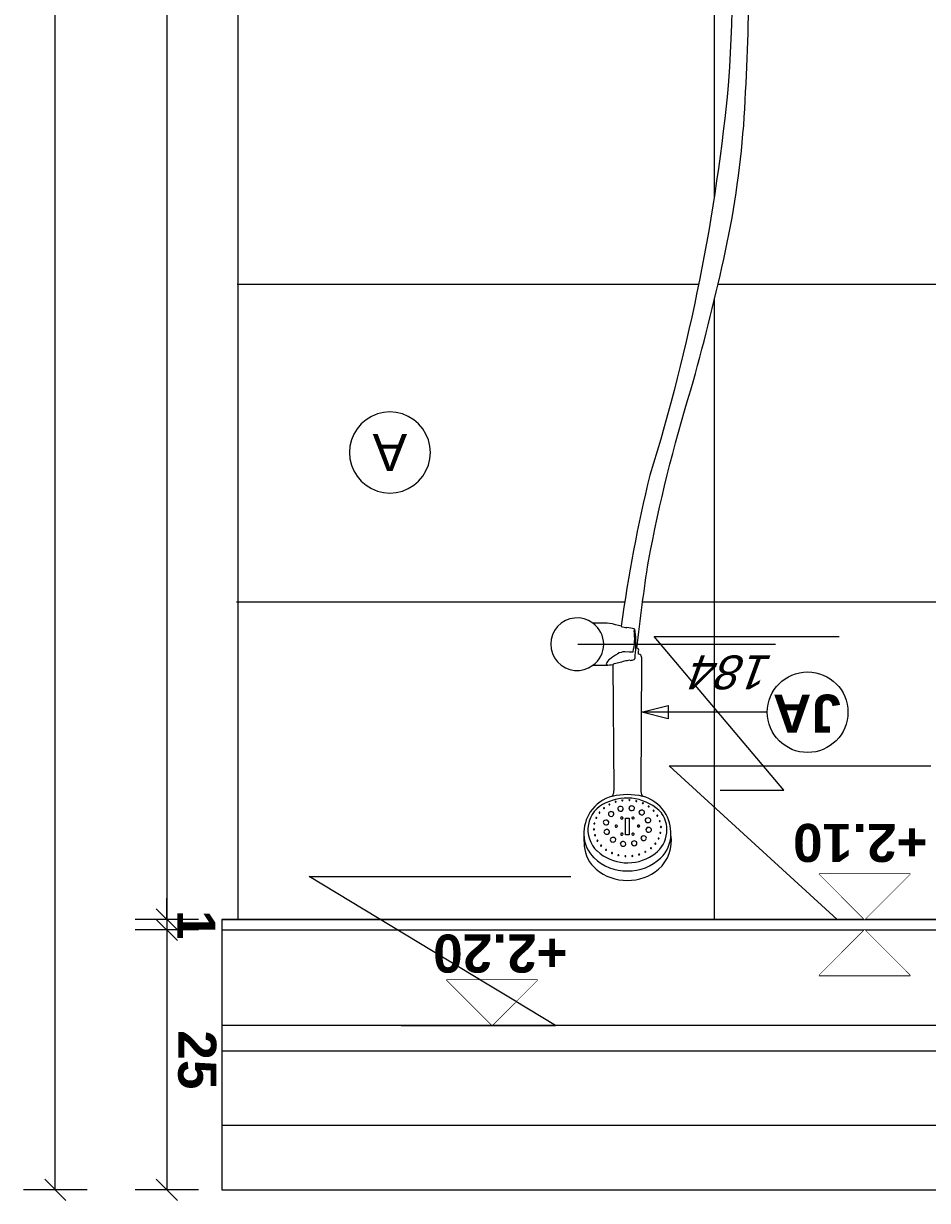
# Model space of a CAD drawing. Extents: x 1 to 126, y -14 to 17.
# Tile 74 of 132: x 57.196 to 58.05, y -4.439 to -3.327. Entities that reach past the tile are written whole.
import ezdxf
from ezdxf.enums import TextEntityAlignment as Align

# ---------------------------------------------------------------- set-up
doc = ezdxf.new("R2010")
doc.units = 0
doc.set_wipeout_variables(frame=1)
doc.header["$PDMODE"] = 3
for name, color, linetype in [('00 AC - YESO', 2, 'Continuous'), ('A-ALBA-0', 9, 'Continuous'), ('A-ALBA-1', 1, 'Continuous'), ('A-ANNO-NIV', 2, 'Continuous'), ('A-ANNO-SIMB', 2, 'Continuous'), ('A-ANNO-SIMB @ 20', 2, 'Continuous'), ('A-ANOT-COTA-ACUM', 1, 'Continuous'), ('A-ANOT-COTA-PARC', 1, 'Continuous'), ('A-ANOT-NIVL @ 20', 2, 'Continuous'), ('A-EQPM-FIJO', 1, 'Continuous')]:
    doc.layers.add(name, color=color, linetype=linetype)
doc.layers.add('A-ALBA-4', color=2, linetype='Continuous', lineweight=25)
doc.styles.add('BIS-ANOT', font='swiss.ttf')
doc.styles.add('BIS-COTA', font='swissb.ttf')
doc.styles.add('BIS-COTA-ACUM', font='swissi.ttf', dxfattribs={"oblique": 20})
doc.styles.add('E5-100', font='micross.ttf')
doc.dimstyles.new('BIS-COTA-ACUM', dxfattribs={"dimscale": 0.9, "dimtxt": 0.0016, "dimasz": 0.001, "dimexe": 0.0035, "dimexo": 0, "dimgap": 0.0005, "dimtad": 1, "dimdec": 1, "dimlfac": 100, "dimrnd": 1, "dimzin": 9, "dimdsep": 46, "dimtxsty": 'BIS-COTA-ACUM', "dimblk1": 'MARK1', "dimblk2": 'MARK2', "dimsah": 1, "dimcen": 0, "dimclrd": 1, "dimclre": 256, "dimclrt": 256, "dimaunit": 1, "dimadec": 0, "dimazin": 0, "dimtfac": 1, "dimtdec": 1, "dimtix": 1, "dimtmove": 2, "dimatfit": 3, "dimldrblk": 'MARK1', "dimfxl": 1, "dimtolj": 1, "dimarcsym": 1})
doc.dimstyles.new('BIS-COTA-NIVE', dxfattribs={"dimscale": 1.8, "dimtxt": 0.0018, "dimasz": 0.0015, "dimexe": 0, "dimexo": 0, "dimgap": 0.0027, "dimtad": 2, "dimtih": 1, "dimtoh": 1, "dimzin": 1, "dimdsep": 46, "dimtxsty": 'BIS-COTA', "dimblk1": 'MARK1', "dimblk2": 'MARK2', "dimsah": 1, "dimcen": 0.0015, "dimclrd": 1, "dimclre": 1, "dimaunit": 1, "dimadec": 0, "dimazin": 0, "dimtfac": 1, "dimtix": 1, "dimtofl": 0, "dimtmove": 2, "dimatfit": 3, "dimldrblk": 'MARK1', "dimfxl": 1, "dimtolj": 1, "dimarcsym": 0})
doc.dimstyles.new('BIS-COTA-PARC', dxfattribs={"dimscale": 0, "dimtxt": 0.0018, "dimasz": 0.001, "dimexe": 0.0015, "dimexo": 0, "dimgap": 0.0005, "dimtad": 1, "dimdec": 0, "dimlfac": 100, "dimzin": 9, "dimdsep": 46, "dimtxsty": 'BIS-COTA', "dimblk": 'OBLIQUE', "dimcen": 2.5, "dimclrd": 256, "dimclre": 251, "dimclrt": 2, "dimadec": 1, "dimazin": 2, "dimtfac": 1, "dimtdec": 0, "dimtix": 1, "dimtmove": 2, "dimatfit": 3, "dimldrblk": 'DOT', "dimfxl": 0.0015, "dimfxlon": 1, "dimtolj": 1, "dimtzin": 0, "dimarcsym": 0})

# ---------------------------------------------------------------- blocks, each defined once
blk = doc.blocks.new('*U193')
at = {"color": 0, "linetype": 'Continuous'}
blk.add_line((-0.004296, 0), (0.002148, 0), dxfattribs=at)
at = {"color": 0, "linetype": 'Continuous', "ltscale": 5}
blk.add_lwpolyline([(-0.002148, 0.002148), (0.002148, 0.002148), (0, 0), (-0.002148, 0.002148)], dxfattribs=at)
blk.add_wipeout([(0, 0), (0.002148, 0.002148), (-0.002148, 0.002148)])
blk = doc.blocks.new('*U47')
at = {"color": 0, "linetype": 'Continuous'}
blk.add_line((-0.004296, 0), (0.002148, 0), dxfattribs=at)
at = {"color": 0, "linetype": 'Continuous', "ltscale": 5}
blk.add_lwpolyline([(-0.002148, -0.002148), (0.002148, -0.002148), (0, 0), (-0.002148, -0.002148)], dxfattribs=at)
blk.add_wipeout([(0, 0), (0.002148, -0.002148), (-0.002148, -0.002148)])
blk = doc.blocks.new('*D282')
at = {"layer": 'A-ANNO-NIV', "color": 1, "lineweight": -2, "transparency": 16777216}
for p, q in [((57.9647, -4.1731), (57.8059, -4.0281)), ((57.8059, -4.0281), (58.0532, -4.0281)), ((57.9047, -4.1731), (57.9647, -4.1731))]:
    blk.add_line(p, q, dxfattribs=at)
at = {"layer": 'Defpoints', "color": 0, "transparency": 16777216}
for p in [(59.1678, -2.0731), (57.8659, -4.0281), (57.9047, -4.1731)]:
    blk.add_point(p, dxfattribs=at)
at = {"layer": 'A-ANNO-NIV', "color": 0, "transparency": 16777216, "insert": (57.9865, -4.1006), "char_height": 0.036, "attachment_point": 5, "rotation": 180, "style": 'BIS-COTA'}
blk.add_mtext('\\A1;+2.10', dxfattribs=at)
blk = doc.blocks.new('MARK1')
at = {"color": 0}
for p, q in [((1, 0), (-1, 0)), ((0, 1.5), (0, -1.5))]:
    blk.add_line(p, q, dxfattribs=at)
blk.add_lwpolyline([(0.5, 0.5), (-0.5, -0.5)], dxfattribs=at)
blk = doc.blocks.new('MARK2')
at = {"color": 0}
for p, q in [((1, 0), (-1, 0)), ((0, 1.5), (0, -1.5))]:
    blk.add_line(p, q, dxfattribs=at)
blk.add_lwpolyline([(0.5, 0.5), (-0.5, -0.5)], dxfattribs=at)
blk = doc.blocks.new('_Oblique')
at = {"color": 0, "lineweight": -2}
blk.add_line((-0.5, -0.5), (0.5, 0.5), dxfattribs=at)
blk = doc.blocks.new('*D285')
at = {"layer": 'A-ANOT-COTA-PARC', "color": 251, "lineweight": -2, "transparency": 16777216}
for p, q in [((57.3612, -2.0732), (57.3012, -2.0732)), ((57.3612, -4.1731), (57.3012, -4.1731))]:
    blk.add_line(p, q, dxfattribs=at)
at = {"layer": 'A-ANOT-COTA-PARC', "lineweight": -2, "transparency": 16777216}
blk.add_line((57.3312, -2.0732), (57.3312, -4.1731), dxfattribs=at)
at = {"layer": 'Defpoints', "color": 0, "transparency": 16777216}
for p in [(57.3983, -2.0732), (57.3312, -4.1731), (57.3983, -4.1731)]:
    blk.add_point(p, dxfattribs=at)
at = {"layer": 'A-ANOT-COTA-PARC', "lineweight": -2, "transparency": 16777216, "xscale": 0.02, "yscale": 0.02, "zscale": 0.02}
for p, rotation in [((57.3312, -2.0732), 90), ((57.3312, -4.1731), 270)]:
    blk.add_blockref('_Oblique', p, dxfattribs=dict(at, rotation=rotation))
at = {"layer": 'A-ANOT-COTA-PARC', "color": 2, "transparency": 16777216, "insert": (57.3597, -3.1231), "char_height": 0.036, "attachment_point": 5, "rotation": 270, "style": 'BIS-COTA'}
blk.add_mtext('\\A1;210', dxfattribs=at)
blk = doc.blocks.new('_Dot')
at = {"color": 0, "linetype": 'ByBlock', "lineweight": -2}
blk.add_line((-0.5, 0), (-1, 0), dxfattribs=at)
at = {"color": 0, "linetype": 'ByBlock', "const_width": 0.5}
blk.add_lwpolyline([(-0.25, 0, 1), (0.25, 0, 1)], format="xyb", close=True, dxfattribs=at)
blk = doc.blocks.new('*D286')
at = {"layer": 'A-ANOT-COTA-PARC', "lineweight": -2, "transparency": 16777216}
for p, q in [((57.3312, -4.1731), (57.3312, -4.1531)), ((57.3312, -4.1731), (57.3312, -4.1831)), ((57.3312, -4.1831), (57.3312, -4.2031))]:
    blk.add_line(p, q, dxfattribs=at)
at = {"layer": 'A-ANOT-COTA-PARC', "color": 251, "lineweight": -2, "transparency": 16777216}
for p, q in [((57.3612, -4.1731), (57.3012, -4.1731)), ((57.3612, -4.1831), (57.3012, -4.1831))]:
    blk.add_line(p, q, dxfattribs=at)
at = {"layer": 'Defpoints', "color": 0, "transparency": 16777216}
for p in [(57.3833, -4.1731), (57.3312, -4.1831), (57.3833, -4.1831)]:
    blk.add_point(p, dxfattribs=at)
at = {"layer": 'A-ANOT-COTA-PARC', "lineweight": -2, "transparency": 16777216, "xscale": 0.02, "yscale": 0.02, "zscale": 0.02}
for p, rotation in [((57.3312, -4.1731), 270), ((57.3312, -4.1831), 90)]:
    blk.add_blockref('_Oblique', p, dxfattribs=dict(at, rotation=rotation))
at = {"layer": 'A-ANOT-COTA-PARC', "color": 2, "transparency": 16777216, "insert": (57.3592, -4.1781), "char_height": 0.036, "attachment_point": 5, "rotation": 270, "style": 'BIS-COTA'}
blk.add_mtext('\\A1;1', dxfattribs=at)
blk = doc.blocks.new('*D287')
at = {"layer": 'A-ANOT-COTA-PARC', "color": 251, "lineweight": -2, "transparency": 16777216}
for p, q in [((57.3612, -4.1831), (57.3012, -4.1831)), ((57.3612, -4.4286), (57.3012, -4.4286))]:
    blk.add_line(p, q, dxfattribs=at)
at = {"layer": 'A-ANOT-COTA-PARC', "lineweight": -2, "transparency": 16777216}
blk.add_line((57.3312, -4.1831), (57.3312, -4.4286), dxfattribs=at)
at = {"layer": 'Defpoints', "color": 0, "transparency": 16777216}
for p in [(57.3833, -4.1831), (57.3312, -4.4286), (57.3833, -4.4286)]:
    blk.add_point(p, dxfattribs=at)
at = {"layer": 'A-ANOT-COTA-PARC', "lineweight": -2, "transparency": 16777216, "xscale": 0.02, "yscale": 0.02, "zscale": 0.02}
for p, rotation in [((57.3312, -4.1831), 90), ((57.3312, -4.4286), 270)]:
    blk.add_blockref('_Oblique', p, dxfattribs=dict(at, rotation=rotation))
at = {"layer": 'A-ANOT-COTA-PARC', "color": 2, "transparency": 16777216, "insert": (57.3597, -4.3058), "char_height": 0.036, "attachment_point": 5, "rotation": 270, "style": 'BIS-COTA'}
blk.add_mtext('\\A1;25', dxfattribs=at)
blk = doc.blocks.new('*D288')
at = {"layer": 'A-ANOT-COTA-PARC', "color": 251, "lineweight": -2, "transparency": 16777216}
for p, q in [((57.2558, -2.0732), (57.1958, -2.0732)), ((57.2558, -4.4286), (57.1958, -4.4286))]:
    blk.add_line(p, q, dxfattribs=at)
at = {"layer": 'A-ANOT-COTA-PARC', "lineweight": -2, "transparency": 16777216}
blk.add_line((57.2258, -4.4286), (57.2258, -2.0732), dxfattribs=at)
at = {"layer": 'Defpoints', "color": 0, "transparency": 16777216}
for p in [(57.2258, -2.0732), (57.3983, -2.0732), (57.3833, -4.4286)]:
    blk.add_point(p, dxfattribs=at)
at = {"layer": 'A-ANOT-COTA-PARC', "lineweight": -2, "transparency": 16777216, "xscale": 0.02, "yscale": 0.02, "zscale": 0.02}
for p, rotation in [((57.2258, -2.0732), 90), ((57.2258, -4.4286), 270)]:
    blk.add_blockref('_Oblique', p, dxfattribs=dict(at, rotation=rotation))
at = {"layer": 'A-ANOT-COTA-PARC', "color": 2, "transparency": 16777216, "insert": (57.2543, -3.2509), "char_height": 0.036, "attachment_point": 5, "rotation": 270, "style": 'BIS-COTA'}
blk.add_mtext('\\A1;236', dxfattribs=at)
blk = doc.blocks.new('*U194')
at = {"color": 0, "linetype": 'Continuous'}
blk.add_line((-0.004296, 0), (0.002148, 0), dxfattribs=at)
at = {"color": 0, "linetype": 'Continuous', "ltscale": 5}
blk.add_lwpolyline([(-0.002148, 0.002148), (0.002148, 0.002148), (0, 0), (-0.002148, 0.002148)], dxfattribs=at)
blk.add_wipeout([(0, 0), (0.002148, 0.002148), (-0.002148, 0.002148)])
blk = doc.blocks.new('*D290')
at = {"layer": 'A-ANNO-NIV', "color": 1, "lineweight": -2, "transparency": 16777216}
for p, q in [((57.6985, -4.2732), (57.4658, -4.1326)), ((57.4658, -4.1326), (57.713, -4.1326)), ((57.6385, -4.2732), (57.6985, -4.2732))]:
    blk.add_line(p, q, dxfattribs=at)
at = {"layer": 'Defpoints', "color": 0, "transparency": 16777216}
for p in [(57.9043, -1.8732), (57.5258, -4.1326), (57.6385, -4.2732)]:
    blk.add_point(p, dxfattribs=at)
at = {"layer": 'A-ANNO-NIV', "color": 0, "transparency": 16777216, "insert": (57.6464, -4.2051), "char_height": 0.036, "attachment_point": 5, "rotation": 180, "style": 'BIS-COTA'}
blk.add_mtext('\\A1;+2.20', dxfattribs=at)
blk = doc.blocks.new('A-ANNO-NOM-2')
blk.add_wipeout([(0, -0.001913), (0.000299, -0.00189), (0.000591, -0.00182), (0.000869, -0.001705), (0.001125, -0.001548), (0.001353, -0.001353), (0.001548, -0.001125), (0.001705, -0.000869), (0.00182, -0.000591), (0.00189, -0.000299), (0.001913, 0), (0.00189, 0.000299), (0.00182, 0.000591), (0.001705, 0.000869), (0.001548, 0.001125), (0.001353, 0.001353), (0.001125, 0.001548), (0.000869, 0.001705), (0.000591, 0.00182), (0.000299, 0.00189), (0, 0.001913), (-0.000299, 0.00189), (-0.000591, 0.00182), (-0.000869, 0.001705), (-0.001125, 0.001548), (-0.001353, 0.001353), (-0.001548, 0.001125), (-0.001705, 0.000869), (-0.00182, 0.000591), (-0.00189, 0.000299), (-0.001913, 0), (-0.00189, -0.000299), (-0.00182, -0.000591), (-0.001705, -0.000869), (-0.001548, -0.001125), (-0.001353, -0.001353), (-0.001125, -0.001548), (-0.000869, -0.001705), (-0.000591, -0.00182), (-0.000299, -0.00189)])
blk.add_lwpolyline([(0, -0.001913), (0.000299, -0.00189), (0.000591, -0.00182), (0.000869, -0.001705), (0.001125, -0.001548), (0.001353, -0.001353), (0.001548, -0.001125), (0.001705, -0.000869), (0.00182, -0.000591), (0.00189, -0.000299), (0.001913, 0), (0.00189, 0.000299), (0.00182, 0.000591), (0.001705, 0.000869), (0.001548, 0.001125), (0.001353, 0.001353), (0.001125, 0.001548), (0.000869, 0.001705), (0.000591, 0.00182), (0.000299, 0.00189), (0, 0.001913), (-0.000299, 0.00189), (-0.000591, 0.00182), (-0.000869, 0.001705), (-0.001125, 0.001548), (-0.001353, 0.001353), (-0.001548, 0.001125), (-0.001705, 0.000869), (-0.00182, 0.000591), (-0.00189, 0.000299), (-0.001913, 0), (-0.00189, -0.000299), (-0.00182, -0.000591), (-0.001705, -0.000869), (-0.001548, -0.001125), (-0.001353, -0.001353), (-0.001125, -0.001548), (-0.000869, -0.001705), (-0.000591, -0.00182), (-0.000299, -0.00189)], close=True)
at = {"color": 1, "linetype": 'Continuous', "style": 'E5-100'}
blk.add_attdef('LETRA', text='', height=0.00175, dxfattribs=at).set_placement((0, 0), align=Align.MIDDLE_CENTER)
blk = doc.blocks.new('BIS-DUC4-FA')
blk.add_wipeout([(0.0487, 0.8894), (0.0535, 0.8608), (0.0589, 0.8322), (0.0649, 0.8038), (0.0716, 0.7755), (0.0893, 0.7146), (0.1049, 0.6531), (0.1184, 0.5912), (0.1297, 0.5288), (0.1389, 0.4661), (0.1459, 0.4031), (0.1481, 0.3607), (0.1494, 0.3182), (0.1495, 0.2758), (0.1486, 0.2333), (0.1467, 0.1909), (0.1423, 0.1345), (0.1371, 0.0782), (0.131, 0.022), (0.1261, -0.0202), (0.1211, -0.0623), (0.1207, -0.0689), (0.1196, -0.0754), (0.1176, -0.0818), (0.115, -0.0878), (0.1116, -0.0935), (0.1076, -0.0988), (0.103, -0.1035), (0.0978, -0.1077), (0.0922, -0.1112), (0.0863, -0.114), (0.08, -0.1161), (0.0735, -0.1175), (0.0669, -0.118), (0.0603, -0.1178), (0.0538, -0.1168), (0.0474, -0.115), (0.0413, -0.1125), (0.0355, -0.1093), (0.0302, -0.1054), (0.0253, -0.1009), (0.021, -0.0958), (0.0174, -0.0903), (0.0144, -0.0844), (0.0145, -0.0841), (0.0146, -0.0839), (0.0147, -0.0837), (0.0148, -0.0834), (0.0154, -0.082), (0.0159, -0.0806), (0.0163, -0.0791), (0.0167, -0.0776), (0.0171, -0.0761), (0.0174, -0.0746), (0.0176, -0.0731), (0.018, -0.0704), (0.0184, -0.0678), (0.0187, -0.0651), (0.019, -0.0624), (0.0235, -0.0146), (0.025, -0.0142), (0.0266, -0.0139), (0.0282, -0.0136), (0.0298, -0.0134), (0.0314, -0.0133), (0.0353, -0.0129), (0.0376, -0.0129), (0.0398, -0.0128), (0.042, -0.0128), (0.0478, -0.0128), (0.0503, -0.016), (0.053, -0.0188), (0.0561, -0.0213), (0.0595, -0.0234), (0.0631, -0.0251), (0.0669, -0.0263), (0.0707, -0.0271), (0.0747, -0.0275), (0.0787, -0.0274), (0.0826, -0.0268), (0.0864, -0.0257), (0.0901, -0.0242), (0.0935, -0.0223), (0.0968, -0.0199), (0.0997, -0.0172), (0.1023, -0.0142), (0.1045, -0.0109), (0.1063, -0.0074), (0.1076, -0.0037), (0.1086, 0.0002), (0.109, 0.0041), (0.109, 0.0081), (0.1085, 0.012), (0.1077, 0.0156), (0.1066, 0.019), (0.105, 0.0223), (0.1031, 0.0253), (0.1009, 0.0282), (0.0984, 0.0308), (0.0957, 0.0331), (0.0927, 0.0352), (0.0895, 0.0368), (0.0861, 0.0381), (0.0826, 0.0391), (0.079, 0.0396), (0.0754, 0.0398), (0.0718, 0.0396), (0.0682, 0.039), (0.0648, 0.038), (0.0614, 0.0366), (0.0582, 0.0349), (0.0553, 0.0328), (0.0525, 0.0305), (0.0501, 0.0278), (0.0003, 0.0281), (-0.0495, 0.0278), (-0.0519, 0.0305), (-0.0547, 0.0328), (-0.0577, 0.0349), (-0.0608, 0.0366), (-0.0642, 0.038), (-0.0677, 0.039), (-0.0712, 0.0396), (-0.0748, 0.0398), (-0.0784, 0.0396), (-0.082, 0.0391), (-0.0855, 0.0381), (-0.0889, 0.0368), (-0.0921, 0.0352), (-0.0951, 0.0331), (-0.0979, 0.0308), (-0.1004, 0.0282), (-0.1026, 0.0253), (-0.1044, 0.0223), (-0.106, 0.019), (-0.1072, 0.0156), (-0.1079, 0.012), (-0.1084, 0.0081), (-0.1084, 0.0041), (-0.108, 0.0002), (-0.1071, -0.0037), (-0.1057, -0.0074), (-0.1039, -0.0109), (-0.1017, -0.0142), (-0.0991, -0.0172), (-0.0962, -0.0199), (-0.093, -0.0223), (-0.0895, -0.0242), (-0.0858, -0.0257), (-0.082, -0.0268), (-0.0781, -0.0274), (-0.0741, -0.0275), (-0.0702, -0.0271), (-0.0663, -0.0263), (-0.0625, -0.0251), (-0.0589, -0.0234), (-0.0556, -0.0213), (-0.0525, -0.0188), (-0.0497, -0.016), (-0.0473, -0.0128), (-0.0414, -0.0128), (-0.0392, -0.0128), (-0.037, -0.0129), (-0.0348, -0.0129), (-0.0308, -0.0133), (-0.0292, -0.0134), (-0.0276, -0.0136), (-0.026, -0.0139), (-0.0245, -0.0142), (-0.0229, -0.0146), (-0.0184, -0.0624), (-0.0181, -0.0651), (-0.0178, -0.0678), (-0.0175, -0.0704), (-0.017, -0.0731), (-0.0168, -0.0746), (-0.0165, -0.0761), (-0.0162, -0.0776), (-0.0157, -0.0791), (-0.0153, -0.0806), (-0.0148, -0.082), (-0.0142, -0.0834), (-0.0138, -0.0844), (-0.0134, -0.0853), (-0.0129, -0.0862), (-0.0123, -0.0871), (-0.0116, -0.0879), (-0.0109, -0.0886), (-0.0102, -0.0893), (-0.0094, -0.0899), (-0.0085, -0.0905), (-0.0076, -0.091), (-0.0067, -0.0914), (-0.0057, -0.0918), (-0.0047, -0.0921), (-0.0037, -0.0923), (-0.0013, -0.0975), (0.0016, -0.1025), (0.0048, -0.1072), (0.0084, -0.1117), (0.0123, -0.1159), (0.0166, -0.1198), (0.0211, -0.1234), (0.0259, -0.1266), (0.0309, -0.1294), (0.0361, -0.1319), (0.0415, -0.1339), (0.047, -0.1355), (0.0526, -0.1367), (0.0583, -0.1374), (0.0657, -0.1377), (0.073, -0.1372), (0.0803, -0.1361), (0.0874, -0.1342), (0.0944, -0.1317), (0.101, -0.1285), (0.1073, -0.1247), (0.1132, -0.1203), (0.1187, -0.1153), (0.1236, -0.1099), (0.128, -0.1039), (0.1318, -0.0976), (0.135, -0.091), (0.1376, -0.0841), (0.1394, -0.0769), (0.1406, -0.0697), (0.141, -0.0623), (0.1463, -0.0202), (0.1513, 0.0219), (0.1558, 0.0641), (0.1588, 0.0958), (0.1613, 0.1276), (0.1631, 0.1593), (0.1644, 0.1911), (0.1656, 0.2547), (0.1653, 0.3182), (0.1635, 0.3818), (0.1602, 0.4452), (0.1579, 0.4706), (0.1548, 0.496), (0.1511, 0.5212), (0.1466, 0.5464), (0.1414, 0.5714), (0.1318, 0.6127), (0.1214, 0.6538), (0.1103, 0.6948), (0.1008, 0.7268), (0.0921, 0.7591), (0.0841, 0.7915), (0.0768, 0.8241), (0.0702, 0.8568), (0.0662, 0.8841), (0.0625, 0.9115), (0.0593, 0.9389), (0.0595, 0.9389), (0.0596, 0.939), (0.0598, 0.939), (0.06, 0.9391), (0.0602, 0.9392), (0.0603, 0.9393), (0.0605, 0.9394), (0.0606, 0.9396), (0.0607, 0.9397), (0.0608, 0.9399), (0.0609, 0.9401), (0.0609, 0.9402), (0.061, 0.9404), (0.061, 0.9406), (0.061, 0.9408), (0.061, 0.941), (0.061, 0.9412), (0.0609, 0.9414), (0.0608, 0.9415), (0.0608, 0.9446), (0.0614, 0.9448), (0.062, 0.9449), (0.0625, 0.9451), (0.0631, 0.9453), (0.0635, 0.9465), (0.0638, 0.9476), (0.0641, 0.9487), (0.0632, 1.0726), (0.0632, 1.0733), (0.0633, 1.074), (0.0634, 1.0747), (0.0635, 1.0754), (0.0636, 1.076), (0.0638, 1.0767), (0.064, 1.0774), (0.0643, 1.078), (0.0646, 1.0786), (0.0668, 1.0794), (0.069, 1.0803), (0.0712, 1.0813), (0.0733, 1.0824), (0.0753, 1.0836), (0.0772, 1.085), (0.0791, 1.0865), (0.0808, 1.0881), (0.0825, 1.0898), (0.084, 1.0916), (0.0854, 1.0935), (0.0866, 1.0954), (0.0876, 1.0974), (0.0886, 1.0995), (0.0894, 1.1016), (0.0901, 1.1038), (0.0906, 1.106), (0.091, 1.1082), (0.0913, 1.1105), (0.0915, 1.1127), (0.0915, 1.115), (0.0918, 1.1178), (0.092, 1.1205), (0.0918, 1.1233), (0.0915, 1.1261), (0.091, 1.1288), (0.0903, 1.1315), (0.0893, 1.1341), (0.0882, 1.1366), (0.0869, 1.1391), (0.0854, 1.1414), (0.0837, 1.1436), (0.0818, 1.1457), (0.0798, 1.1476), (0.0775, 1.1494), (0.0751, 1.1511), (0.0726, 1.1526), (0.0701, 1.1539), (0.0674, 1.1551), (0.0646, 1.156), (0.0619, 1.1569), (0.059, 1.1575), (0.0561, 1.1579), (0.0532, 1.1582), (0.0503, 1.1582), (0.0474, 1.1582), (0.0445, 1.1579), (0.0416, 1.1575), (0.0388, 1.1569), (0.036, 1.156), (0.0333, 1.1551), (0.0306, 1.1539), (0.028, 1.1526), (0.0255, 1.1511), (0.0231, 1.1494), (0.0208, 1.1476), (0.0193, 1.1462), (0.0178, 1.1447), (0.0165, 1.1431), (0.0152, 1.1414), (0.0141, 1.1396), (0.013, 1.1378), (0.0121, 1.1359), (0.0114, 1.1339), (0.0107, 1.1319), (0.0102, 1.1299), (0.0099, 1.1278), (0.0096, 1.1257), (0.0094, 1.1236), (0.0092, 1.1214), (0.0091, 1.1193), (0.0091, 1.1171), (0.0091, 1.115), (0.0092, 1.1127), (0.0093, 1.1105), (0.0096, 1.1082), (0.01, 1.106), (0.0106, 1.1038), (0.0113, 1.1016), (0.0121, 1.0995), (0.013, 1.0974), (0.014, 1.0954), (0.0152, 1.0935), (0.0166, 1.0916), (0.0182, 1.0898), (0.0198, 1.0881), (0.0216, 1.0865), (0.0234, 1.085), (0.0254, 1.0836), (0.0274, 1.0824), (0.0295, 1.0813), (0.0316, 1.0803), (0.0338, 1.0794), (0.0361, 1.0786), (0.0363, 1.078), (0.0366, 1.0774), (0.0368, 1.0767), (0.037, 1.076), (0.0371, 1.0754), (0.0373, 1.0747), (0.0373, 1.074), (0.0374, 1.0733), (0.0374, 1.0726), (0.0365, 0.9541), (0.0355, 0.9543), (0.0345, 0.9545), (0.0335, 0.9547), (0.0324, 0.9548), (0.0314, 0.9549), (0.0304, 0.9549), (0.0261, 0.955), (0.0219, 0.955), (0.0177, 0.955), (0.0151, 0.9567), (0.0124, 0.958), (0.0095, 0.959), (0.0065, 0.9596), (0.0034, 0.9599), (0.0004, 0.9598), (-0.0026, 0.9593), (-0.0056, 0.9585), (-0.0084, 0.9573), (-0.011, 0.9557), (-0.0135, 0.9539), (-0.0156, 0.9517), (-0.0176, 0.9494), (-0.0192, 0.9468), (-0.0204, 0.944), (-0.0213, 0.9411), (-0.0219, 0.9381), (-0.0221, 0.935), (-0.0219, 0.9319), (-0.0213, 0.9289), (-0.0204, 0.926), (-0.0191, 0.9233), (-0.0175, 0.9207), (-0.0156, 0.9183), (-0.0134, 0.9162), (-0.0109, 0.9143), (-0.0083, 0.9128), (-0.0055, 0.9116), (-0.0025, 0.9108), (0.0005, 0.9103), (0.0035, 0.9102), (0.0066, 0.9105), (0.0096, 0.9111), (0.0125, 0.9121), (0.0152, 0.9135), (0.0177, 0.9152), (0.0246, 0.9151), (0.0264, 0.9151), (0.0282, 0.9151), (0.0299, 0.9152), (0.0317, 0.9153), (0.0334, 0.9154), (0.0357, 0.9159), (0.0379, 0.9164), (0.0401, 0.9169), (0.0423, 0.9176), (0.0445, 0.9182)])
at = {"extrusion": (-1.12482e-32, -1.22465e-16, -1)}
for p, q in [((0.0422, 1.1347), (0.0414, 1.1345)), ((0.0489, 1.1354), (0.0479, 1.1353)), ((0.0554, 1.1348), (0.0554, 1.1348)), ((0.0256, 1.1258), (0.0256, 1.1258)), ((0.0306, 1.1296), (0.0306, 1.1296)), ((0.0357, 1.1328), (0.0357, 1.1328)), ((0.0485, 1.125), (0.0485, 1.125)), ((0.0617, 1.1334), (0.0617, 1.1334)), ((0.0675, 1.1309), (0.0675, 1.1309)), ((0.0728, 1.1275), (0.0728, 1.1275)), ((0.077, 1.1232), (0.077, 1.1232)), ((0.02, 1.1158), (0.02, 1.1158)), ((0.0225, 1.1207), (0.0225, 1.1207)), ((0.0307, 1.1146), (0.0307, 1.1146)), ((0.0391, 1.1207), (0.0391, 1.1207)), ((0.0441, 1.1141), (0.0441, 1.1141)), ((0.052, 1.1151), (0.0486, 1.1151)), ((0.0486, 1.1151), (0.0486, 1.0995)), ((0.052, 1.0995), (0.052, 1.1151)), ((0.0544, 1.1145), (0.0544, 1.1145)), ((0.0668, 1.1163), (0.0668, 1.1163)), ((0.0797, 1.1181), (0.0797, 1.1181)), ((0.0813, 1.1128), (0.0813, 1.1128)), ((0.0192, 1.1102), (0.0192, 1.1102)), ((0.0195, 1.1047), (0.0195, 1.1047)), ((0.0304, 1.1057), (0.0304, 1.1057)), ((0.0609, 1.1078), (0.0609, 1.1078)), ((0.0702, 1.1081), (0.0702, 1.1081)), ((0.0808, 1.1018), (0.0808, 1.1018)), ((0.0819, 1.1073), (0.0819, 1.1073)), ((0.0212, 1.0994), (0.0212, 1.0994)), ((0.0242, 1.0945), (0.0242, 1.0945)), ((0.0285, 1.0902), (0.0285, 1.0902)), ((0.0338, 1.0975), (0.0338, 1.0975)), ((0.0412, 1.0905), (0.0412, 1.0905)), ((0.0452, 1.1002), (0.0451, 1.1002)), ((0.0486, 1.0995), (0.052, 1.0995)), ((0.052, 1.0995), (0.052, 1.0995)), ((0.0566, 1.0997), (0.0566, 1.0997)), ((0.0657, 1.0923), (0.0657, 1.0923)), ((0.0709, 1.0994), (0.0709, 1.0994)), ((0.0751, 1.0927), (0.0751, 1.0927)), ((0.0784, 1.0966), (0.0784, 1.0966)), ((0.0333, 1.0868), (0.0333, 1.0868)), ((0.0394, 1.0843), (0.0394, 1.0843)), ((0.0451, 1.0826), (0.0451, 1.0826)), ((0.0518, 1.0825), (0.0518, 1.0825)), ((0.0559, 1.0882), (0.0559, 1.0882)), ((0.0583, 1.0833), (0.0583, 1.0833)), ((0.0644, 1.0853), (0.0644, 1.0853)), ((0.0706, 1.0887), (0.0706, 1.0887)), ((0.0478, 0.9421), (0.0522, 0.9422)), ((0.0246, 0.9151), (0.0177, 0.9152))]:
    blk.add_line(p, q, dxfattribs=at)
blk.add_lwpolyline([(0.1467, 0.1909, 0.030995), (0.1459, 0.4031, 0.051937), (0.0716, 0.7755, -0.026907), (0.0445, 0.9182, -0.029343), (0.0334, 0.9154, -0.030264), (0.0246, 0.9151), (0.0177, 0.9152, -1.999985), (0.0177, 0.955, -0.008821), (0.0304, 0.9549, -0.055797), (0.0365, 0.9541), (0.0374, 1.0726, 0.114424), (0.0361, 1.0786, -0.167438), (0.0152, 1.0935, -0.146373), (0.0091, 1.115, -0.036736), (0.0096, 1.1257, -0.201149), (0.0208, 1.1476, -0.180871), (0.0503, 1.1582, -0.180871), (0.0798, 1.1476, -0.256244), (0.0915, 1.115, -0.146373), (0.0854, 1.0935, -0.167438), (0.0646, 1.0786, 0.114424), (0.0632, 1.0726), (0.0641, 0.9487, -0.00804), (0.0631, 0.9453, -0.022485), (0.0608, 0.9446), (0.0608, 0.9415, -0.533832), (0.0593, 0.9389, 0.011007), (0.0702, 0.8568, 0.02815), (0.1103, 0.6948, -0.012963), (0.1414, 0.5714, -0.035266), (0.1602, 0.4452, -0.023497), (0.1644, 0.1911, -0.018803)], format="xyb")
for centre, radius, start, end in [((-0.0495, 1.105), 0.0443, 46.1335, 91.0878), ((-0.0505, 1.0991), 0.0425, 47.4211, 124.1757), ((-0.0512, 1.105), 0.0443, 88.9122, 133.8665), ((-0.0405, 1.1143), 0.0314, 1.2778, 46.1246), ((-0.0418, 1.1344), 0.000419, 310.2448, 48.6959), ((-0.0419, 1.1343), 0.000539, 49.4417, 131.5614), ((-0.0419, 1.1345), 0.000539, 229.4383, 311.5575), ((-0.0419, 1.1344), 0.00042, 130.4412, 228.4839), ((-0.0484, 1.1353), 0.000475, 359.9923, 89.2931), ((-0.0484, 1.1354), 0.000477, 263.3987, 353.9216), ((-0.0484, 1.1353), 0.000493, 85.2117, 172.0947), ((-0.0484, 1.1354), 0.000459, 178.0764, 271.1946), ((-0.0549, 1.1351), 0.000419, 303.4741, 42.1359), ((-0.055, 1.135), 0.000535, 42.1869, 125.0493), ((-0.055, 1.1352), 0.000542, 222.8371, 304.4065), ((-0.0551, 1.1351), 0.000423, 124.036, 221.5584), ((-0.0613, 1.1337), 0.000419, 316.7364, 55.3869), ((-0.0614, 1.1336), 0.000535, 52.4012, 135.0024), ((-0.0615, 1.1337), 0.000419, 136.7377, 235.37), ((-0.0598, 1.1105), 0.0279, 121.3977, 214.8838), ((-0.0601, 1.1143), 0.0314, 133.8754, 178.7222), ((-0.0405, 1.1104), 0.0275, 292.7359, 46.8797), ((-0.0255, 1.1253), 0.000479, 15.1185, 102.8155), ((-0.0255, 1.1254), 0.000466, 275.585, 6.8252), ((-0.0256, 1.1254), 0.000459, 192.6538, 285.2721), ((-0.0256, 1.1253), 0.000488, 98.1524, 184.2439), ((-0.0301, 1.1293), 0.00041, 316.6772, 56.1982), ((-0.0302, 1.1294), 0.000547, 236.8709, 317.3748), ((-0.0302, 1.1292), 0.000541, 56.3504, 137.8828), ((-0.0303, 1.1293), 0.00041, 136.6711, 236.1882), ((-0.0357, 1.1324), 0.000456, 4.7298, 98.6037), ((-0.0357, 1.1324), 0.000474, 269.993, 0.6456), ((-0.0357, 1.1324), 0.000496, 92.4585, 178.1664), ((-0.0358, 1.1324), 0.000456, 184.7343, 278.6075), ((-0.046, 1.1238), 0.0024, 251.1372, 7.2386), ((-0.0461, 1.1234), 0.00254, 16.191, 82.0636), ((-0.0463, 1.1232), 0.0028, 78.0417, 141.1377), ((-0.0466, 1.1238), 0.00221, 147.4079, 265.7408), ((-0.0562, 1.1232), 0.00204, 320.2252, 73.1374), ((-0.0568, 1.1223), 0.0031, 67.0734, 124.8515), ((-0.0573, 1.1232), 0.00213, 127.1327, 259.8268), ((-0.0614, 1.1338), 0.000538, 232.7318, 314.6792), ((-0.0672, 1.1312), 0.000413, 296.0685, 35.4295), ((-0.0673, 1.1311), 0.000542, 36.2873, 117.706), ((-0.0673, 1.1313), 0.000543, 242.9986, 297.6426), ((-0.0674, 1.1313), 0.00046, 184.2333, 245.2338), ((-0.0674, 1.1313), 0.000414, 116.1083, 182.18), ((-0.0724, 1.1278), 0.000404, 308.5439, 49.8599), ((-0.0725, 1.1277), 0.000538, 46.0755, 128.0677), ((-0.0725, 1.1279), 0.000538, 226.0907, 308.0399), ((-0.0726, 1.1278), 0.000411, 129.7823, 228.6053), ((-0.0766, 1.1235), 0.000408, 322.2882, 63.069), ((-0.0767, 1.1236), 0.000539, 237.0388, 317.3275), ((-0.0767, 1.1234), 0.000539, 57.0434, 137.3356), ((-0.0768, 1.1235), 0.000408, 142.2548, 243.0867), ((-0.0196, 1.1155), 0.000386, 307.7591, 51.2476), ((-0.0197, 1.1154), 0.000551, 53.6094, 132.8884), ((-0.0197, 1.1156), 0.000562, 234.5144, 311.9954), ((-0.0198, 1.1155), 0.000393, 128.9555, 230.0607), ((-0.0219, 1.1207), 0.000423, 358.3, 96.1233), ((-0.022, 1.1208), 0.0005, 266.6156, 352.7333), ((-0.022, 1.1206), 0.000523, 88.8774, 170.4585), ((-0.0221, 1.1207), 0.000441, 180.8678, 273.5469), ((-0.0302, 1.1123), 0.002, 301.4601, 21.1456), ((-0.0308, 1.1119), 0.00268, 25.7246, 89.5688), ((-0.0311, 1.1122), 0.00241, 82.6354, 193.1054), ((-0.0363, 1.1198), 0.00217, 339.5787, 79.8004), ((-0.0366, 1.1202), 0.00269, 263.5508, 333.0923), ((-0.0367, 1.1191), 0.00289, 72.7956, 146.0986), ((-0.0372, 1.1197), 0.0022, 152.7541, 276.2375), ((-0.0449, 1.1145), 0.000931, 329.9425, 69.1404), ((-0.0451, 1.1147), 0.00123, 244.6606, 326.4174), ((-0.0451, 1.1143), 0.00124, 64.8426, 146.1366), ((-0.0453, 1.1145), 0.000912, 148.3727, 250.5786), ((-0.0556, 1.1144), 0.00115, 8.56, 92.6057), ((-0.0555, 1.1145), 0.00104, 265.6669, 358.8843), ((-0.0568, 1.1239), 0.00295, 253.369, 318.0285), ((-0.0556, 1.1146), 0.00108, 185.2651, 275.7312), ((-0.0556, 1.1144), 0.00108, 88.352, 176.3706), ((-0.0656, 1.1179), 0.00259, 3.9817, 94.2476), ((-0.0657, 1.1188), 0.00278, 246.4361, 345.2652), ((-0.0657, 1.1178), 0.00273, 91.0751, 153.7418), ((-0.0661, 1.1183), 0.00216, 161.5535, 251.647), ((-0.0704, 1.1097), 0.00287, 33.1226, 120.014), ((-0.0709, 1.1103), 0.00216, 116.339, 190.2284), ((-0.0797, 1.1186), 0.000426, 270.4485, 5.4746), ((-0.0798, 1.1185), 0.000536, 14.9457, 94.9326), ((-0.0797, 1.1187), 0.000536, 194.9416, 274.924), ((-0.0798, 1.1186), 0.000426, 90.4438, 185.4704), ((-0.0816, 1.1131), 0.000562, 27.0243, 104.1677), ((-0.0814, 1.1132), 0.000392, 280.6698, 21.4288), ((-0.0815, 1.1134), 0.000562, 207.0209, 284.1591), ((-0.0816, 1.1133), 0.000384, 99.1158, 202.9733), ((-0.0186, 1.11), 0.000378, 329.0165, 72.7952), ((-0.0188, 1.1101), 0.000565, 249.7669, 327.0303), ((-0.0187, 1.1099), 0.000571, 70.2747, 146.5107), ((-0.019, 1.1045), 0.000362, 312.8656, 60.3091), ((-0.0192, 1.1046), 0.000581, 240.8908, 315.7073), ((-0.0191, 1.1043), 0.000573, 60.2243, 136.3622), ((-0.0188, 1.11), 0.000378, 149.012, 252.79), ((-0.0193, 1.1044), 0.000368, 134.1084, 239.0565), ((-0.0296, 1.1035), 0.00206, 294.2258, 12.3416), ((-0.0302, 1.103), 0.00268, 19.1074, 95.8808), ((-0.0302, 1.1041), 0.00287, 213.1226, 300.014), ((-0.0308, 1.113), 0.00291, 208.3089, 304.8786), ((-0.0305, 1.1034), 0.00232, 88.6843, 202.2614), ((-0.0396, 1.1069), 0.000883, 292.7126, 36.7073), ((-0.0398, 1.1066), 0.00127, 41.7824, 144.7056), ((-0.0398, 1.1072), 0.00128, 221.8702, 299.2513), ((-0.0399, 1.1069), 0.00106, 155.511, 209.6839), ((-0.0608, 1.1067), 0.00116, 9.3893, 92.4442), ((-0.0607, 1.1069), 0.00099, 262.9668, 359.0381), ((-0.0609, 1.107), 0.00108, 185.9142, 275.8127), ((-0.0609, 1.1068), 0.00105, 86.7835, 175.3403), ((-0.0696, 1.1012), 0.00243, 347.2627, 96.4847), ((-0.0697, 1.1019), 0.00278, 244.8997, 333.9826), ((-0.0702, 1.1104), 0.00232, 268.6843, 22.2614), ((-0.0699, 1.1011), 0.00253, 89.017, 169.4305), ((-0.0706, 1.1106), 0.00252, 196.1514, 278.8368), ((-0.0703, 1.1015), 0.00215, 176.3363, 252.4524), ((-0.0808, 1.1022), 0.000373, 270.3928, 16.3157), ((-0.081, 1.102), 0.000562, 23.0567, 99.0263), ((-0.0809, 1.1023), 0.000532, 200.4923, 281.5784), ((-0.081, 1.1022), 0.000393, 94.154, 192.5709), ((-0.0819, 1.1076), 0.000492, 6.643, 93.3648), ((-0.0819, 1.1077), 0.000434, 264.549, 356.3952), ((-0.082, 1.1077), 0.000434, 84.553, 176.4064), ((-0.0819, 1.1078), 0.000526, 190.0258, 269.9691), ((-0.0208, 1.0991), 0.000377, 301.2914, 42.7532), ((-0.0209, 1.099), 0.000554, 49.2348, 127.2549), ((-0.0209, 1.0993), 0.000579, 231.1703, 305.331), ((-0.021, 1.0991), 0.000377, 121.2487, 222.7862), ((-0.0239, 1.0942), 0.000402, 289.9664, 25.5421), ((-0.0239, 1.0941), 0.000519, 37.007, 118.9643), ((-0.024, 1.0943), 0.000556, 220.2521, 295.7312), ((-0.024, 1.0942), 0.000402, 109.9261, 205.5732), ((-0.028, 1.0899), 0.000339, 303.5962, 54.6004), ((-0.0281, 1.0897), 0.000596, 56.1515, 128.7379), ((-0.0282, 1.0901), 0.000595, 236.1388, 308.7619), ((-0.0283, 1.0899), 0.000344, 124.8857, 233.3288), ((-0.0498, 1.1257), 0.0453, 223.4268, 296.058), ((-0.0345, 1.0954), 0.00216, 341.5535, 71.647), ((-0.0349, 1.096), 0.00273, 271.0751, 333.7418), ((-0.0349, 1.0949), 0.00278, 66.4361, 165.2652), ((-0.0352, 1.0956), 0.00239, 178.888, 279.3413), ((-0.0437, 1.0904), 0.00249, 1.3364, 113.6084), ((-0.0435, 1.0908), 0.00238, 283.5031, 352.6208), ((-0.045, 1.0991), 0.0011, 10.7745, 95.506), ((-0.0449, 1.0993), 0.00102, 264.7806, 358.3995), ((-0.0443, 1.0906), 0.00214, 100.4487, 222.196), ((-0.0451, 1.0994), 0.00111, 191.1884, 275.2638), ((-0.0451, 1.0991), 0.0011, 89.0073, 174.0071), ((-0.0538, 1.09), 0.00201, 294.724, 48.163), ((-0.0544, 1.0893), 0.00297, 48.2255, 143.4957), ((-0.0553, 1.0992), 0.00089, 330.5583, 70.1696), ((-0.0556, 1.0996), 0.00133, 246.0996, 320.2056), ((-0.0556, 1.0988), 0.00132, 65.9668, 140.4336), ((-0.055, 1.09), 0.00203, 149.1584, 244.358), ((-0.0557, 1.0993), 0.00095, 154.7635, 246.0996), ((-0.0633, 1.094), 0.00205, 286.9559, 55.8924), ((-0.0639, 1.0934), 0.00283, 51.6467, 152.2642), ((-0.0639, 1.0948), 0.00304, 234.6335, 293.5403), ((-0.0646, 1.094), 0.00197, 156.3727, 237.0195), ((-0.0749, 1.0923), 0.000342, 297.1131, 47.0431), ((-0.0751, 1.0921), 0.000589, 44.9068, 94.5883), ((-0.075, 1.0925), 0.000591, 224.9338, 298.4354), ((-0.0752, 1.0923), 0.000383, 87.6087, 219.1367), ((-0.0785, 1.097), 0.000351, 282.5203, 32.0774), ((-0.0787, 1.0968), 0.000587, 34.7235, 108.3437), ((-0.0786, 1.0971), 0.000568, 213.2841, 289.7715), ((-0.0788, 1.097), 0.000361, 104.8828, 209.7323), ((-0.0332, 1.0864), 0.000424, 8.1291, 103.3049), ((-0.0333, 1.0865), 0.00049, 270.7759, 352.4717), ((-0.0333, 1.0863), 0.00049, 90.7404, 172.4994), ((-0.0334, 1.0865), 0.000467, 193.5792, 277.8687), ((-0.0392, 1.0839), 0.00046, 0.4034, 116.5768), ((-0.0392, 1.084), 0.000439, 283.6234, 344.0964), ((-0.0393, 1.0841), 0.000518, 211.1447, 292.6045), ((-0.0393, 1.0839), 0.000393, 101.6897, 197.7477), ((-0.0438, 1.0914), 0.00303, 227.3027, 285.8558), ((-0.0456, 1.0825), 0.000511, 21.2579, 100.388), ((-0.0455, 1.0826), 0.0004, 266.7321, 5.9176), ((-0.0457, 1.0827), 0.00051, 201.2488, 280.4101), ((-0.0457, 1.0825), 0.000438, 92.169, 180.4954), ((-0.0521, 1.0823), 0.000339, 280.9278, 32.143), ((-0.0523, 1.0821), 0.000595, 39.6548, 111.0272), ((-0.0522, 1.0825), 0.000595, 219.6808, 290.9947), ((-0.0524, 1.0823), 0.000359, 105.3385, 207.7494), ((-0.0544, 1.0909), 0.00308, 240.7592, 299.0584), ((-0.0588, 1.0831), 0.000559, 27.5052, 101.852), ((-0.0586, 1.0832), 0.000366, 269.4673, 15.2885), ((-0.0588, 1.0834), 0.000513, 203.4754, 285.8749), ((-0.0589, 1.0832), 0.000397, 95.0594, 189.7122), ((-0.0649, 1.0852), 0.000511, 13.7303, 92.9667), ((-0.0649, 1.0853), 0.000445, 265.8265, 352.9037), ((-0.065, 1.0852), 0.000445, 85.8239, 172.9208), ((-0.0649, 1.0854), 0.000511, 193.7574, 272.9321), ((-0.0703, 1.0883), 0.000351, 274.9312, 23.7926), ((-0.0705, 1.0882), 0.000581, 31.393, 104.7139), ((-0.0704, 1.0885), 0.000555, 209.3979, 286.7157), ((-0.0706, 1.0884), 0.000369, 98.7435, 199.997), ((-0.0034, 0.9351), 0.0245, 125.5655, 234.2029), ((-0.0318, 0.9534), 0.00145, 9.7992, 93.226), ((-0.0393, 0.957), 0.00958, 307.7249, 339.4475), ((-0.0784, 1.0059), 0.0722, 301.0526, 308.5009), ((-0.1646, 1.4218), 0.4849, 283.9521, 285.3129), ((-0.0659, 1.0482), 0.0988, 277.6394, 280.6412), ((-0.0486, 0.9221), 0.0286, 98.3937, 106.6903), ((-0.0556, 0.948), 0.00193, 131.3006, 179.5146), ((0.0743, 0.9337), 0.1326, 173.7939, 182.8548), ((-0.049, 0.9585), 0.0164, 274.3407, 298.8518), ((-0.0545, 0.9229), 0.0194, 83.3855, 93.3867), ((0.0012, 0.9289), 0.0584, 166.7051, 186.2808), ((-0.0046, 0.9314), 0.0537, 184.5756, 190.9523), ((-0.0572, 0.8715), 0.0485, 74.7802, 81.3407), ((-0.0454, 0.9616), 0.0425, 254.3734, 263.8994), ((-0.0618, 0.9216), 0.00508, 350.1026, 10.5972), ((-0.0566, 0.9214), 0.000715, 194.9412, 251.4732)]:
    blk.add_arc(centre, radius, start, end, dxfattribs=at)
blk.add_arc((0.0503, 1.1337), 0.0569, 255.4831, 284.5169)
blk = doc.blocks.new('*D357')
at = {"layer": 'A-ANOT-COTA-ACUM', "lineweight": -2, "transparency": 16777216}
blk.add_line((57.7196, -3.9132), (57.9063, -3.9132), dxfattribs=at)
at = {"layer": 'Defpoints', "color": 0, "transparency": 16777216}
for p in [(58.2296, -2.7132), (57.7196, -3.9132), (57.819, -3.9132)]:
    blk.add_point(p, dxfattribs=at)
at = {"layer": 'A-ANOT-COTA-ACUM', "transparency": 16777216, "insert": (57.8676, -3.9396), "char_height": 0.032, "attachment_point": 5, "rotation": 180, "style": 'BIS-COTA-ACUM'}
blk.add_mtext('\\A1;184', dxfattribs=at)
blk = doc.blocks.new('*D514')
at = {"layer": 'A-ANNO-SIMB', "color": 1, "linetype": 'Continuous', "lineweight": -2, "transparency": 16777216}
for p, q in [((57.9142, -4.0509), (57.7916, -3.906)), ((57.7916, -3.906), (57.9664, -3.906)), ((57.8542, -4.0509), (57.9142, -4.0509))]:
    blk.add_line(p, q, dxfattribs=at)
at = {"layer": 'Defpoints', "color": 0, "linetype": 'Continuous', "transparency": 16777216}
for p in [(59.1173, -1.9509), (57.8516, -3.906), (57.8542, -4.0509)]:
    blk.add_point(p, dxfattribs=at)
at = {"layer": 'A-ANNO-SIMB', "color": 0, "linetype": 'Continuous', "transparency": 16777216, "insert": (57.936, -3.9785), "char_height": 0.036, "attachment_point": 5, "rotation": 180, "style": 'BIS-COTA'}
blk.add_mtext('\\A1;JA', dxfattribs=at)

msp = doc.modelspace()

# ---------------------------------------------------------------- hatches: boundary and pattern name
at = {"layer": 'A-ALBA-0'}
h = msp.add_hatch(dxfattribs=at)
h.set_pattern_fill('_USER', color=256, scale=0.3, pattern_type=0)
h.set_pattern_definition([(360, (59.6483, -2.0732), (4e-16, 0.3), [])])
h.paths.add_polyline_path([(57.4, -2.0736), (57.3966, -4.1731), (59.6483, -4.1731), (59.6483, -2.0732)])
h = msp.add_hatch(dxfattribs=at)
h.set_pattern_fill('_USER', color=256, scale=0.6, angle=-90, pattern_type=0)
h.set_pattern_definition([(270, (59.6483, -2.0732), (0.6, -8e-16), [])])
h.paths.add_polyline_path([(57.4, -2.0736), (57.3966, -4.1731), (59.6483, -4.1732), (59.6483, -2.0732)])

# ---------------------------------------------------------------- linework, layer by layer
at = {"color": 6, "ltscale": 0.01}
msp.add_line((59.6632, -4.3677), (57.3837, -4.3677), dxfattribs=at)
at = {"layer": '00 AC - YESO'}
msp.add_line((59.6632, -4.2977), (57.3837, -4.2977), dxfattribs=at)
at = {"layer": 'A-ALBA-1'}
for p, q in [((57.3833, -4.1731), (59.6483, -4.1731)), ((57.3833, -4.1831), (59.6633, -4.1831))]:
    msp.add_line(p, q, dxfattribs=at)
at = {"layer": 'A-ALBA-4'}
msp.add_lwpolyline([(59.6483, -4.1731), (59.6483, -2.0732), (57.3983, -2.0732), (57.3983, -4.1731), (57.3833, -4.1731), (57.3833, -4.4286), (59.6633, -4.4286), (59.6633, -4.1731)], close=True, dxfattribs=at)
at = {"layer": 'A-ANNO-SIMB', "linetype": 'Continuous'}
msp.add_circle((57.9367, -3.9774), 0.0381, dxfattribs=at)

# ---------------------------------------------------------------- dimensions: what is measured, and where the dimension line sits
at = {"layer": 'A-ANOT-COTA-PARC'}
for base, p1, p2, picture, middle in [((57.2258, -2.0732), (57.3833, -4.4286), (57.3983, -2.0732), '*D288', (57.2543, -3.2509)), ((57.3312, -4.1731), (57.3983, -2.0732), (57.3983, -4.1731), '*D285', (57.3597, -3.1231)), ((57.3312, -4.1831), (57.3833, -4.1731), (57.3833, -4.1831), '*D286', (57.3592, -4.1781)), ((57.3312, -4.4286), (57.3833, -4.1831), (57.3833, -4.4286), '*D287', (57.3597, -4.3058))]:
    dim = msp.add_linear_dim(base=base, p1=p1, p2=p2, angle=270, dimstyle='BIS-COTA-PARC', override={"dimscale": 0, "dimtix": 1, "dimtofl": 1, "dimtmove": 2, "dimatfit": 3}, dxfattribs=at)
    dim.commit()
    dim.dimension.update_dxf_attribs({"geometry": picture, "text_midpoint": middle})

# ---------------------------------------------------------------- next in the draw order: block references
at = {"layer": 'A-ANOT-NIVL @ 20', "xscale": 20, "yscale": 20, "zscale": 20, "rotation": 3.180843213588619e-08}
for name, p in [('*U193', (57.9906, -4.1731)), ('*U47', (57.9906, -4.1831)), ('*U194', (57.6385, -4.2732))]:
    msp.add_blockref(name, p, dxfattribs=at)

# ---------------------------------------------------------------- next in the draw order: linework, layer by layer
at = {"layer": '00 AC - YESO'}
msp.add_line((59.6632, -4.2732), (57.3832, -4.2732), dxfattribs=at)

# ---------------------------------------------------------------- next in the draw order: dimensions: what is measured, and where the dimension line sits
at = {"layer": 'A-ANNO-NIV'}
dim = msp.add_ordinate_dim(feature_location=(57.6385, -4.2732), offset=(-0.1128, 0.1406), dtype=0, origin=(57.9043, -1.8732), text='+2.20', dimstyle='BIS-COTA-NIVE', override={"dimscale": 0, "dimpost": '+<>'}, dxfattribs=at)
dim.commit()
dim.dimension.update_dxf_attribs({"geometry": '*D290', "text_midpoint": (57.6464, -4.2051)})
dim = msp.add_ordinate_dim(feature_location=(57.9047, -4.1731), offset=(-0.0388, 0.1449), dtype=0, origin=(59.1678, -2.0731), dimstyle='BIS-COTA-NIVE', override={"dimscale": 0, "dimpost": '+<>', "dimtix": 1, "dimtofl": 0, "dimtmove": 2, "dimatfit": 3}, dxfattribs=at)
dim.commit()
dim.dimension.update_dxf_attribs({"geometry": '*D282', "text_midpoint": (57.9865, -4.1006)})

# ---------------------------------------------------------------- next in the draw order: block references
at = {"layer": 'A-ANNO-SIMB @ 20', "linetype": 'Continuous'}
ref = msp.add_blockref('A-ANNO-NOM-2', (57.542, -3.7321), dxfattribs=dict(at, xscale=20, yscale=20, zscale=20, rotation=180.0000000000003))
ref.add_attrib('LETRA', 'A', dxfattribs={"layer": '0', "color": 1, "linetype": 'Continuous', "height": 0.035, "rotation": 180, "style": 'BIS-ANOT'}).set_placement((57.542, -3.7321), align=Align.MIDDLE_CENTER)
at = {"layer": 'A-EQPM-FIJO', "xscale": -1, "rotation": 180}
msp.add_blockref('BIS-DUC4-FA', (57.7161, -2.9781), dxfattribs=at)

# ---------------------------------------------------------------- next in the draw order: linework, layer by layer
at = {"layer": 'A-ANNO-SIMB', "linetype": 'Continuous'}
for p, q in [((57.7798, -3.9774), (57.8048, -3.9711)), ((57.8985, -3.9774), (57.7798, -3.9774)), ((57.8048, -3.9836), (57.7799, -3.9774)), ((57.8048, -3.9711), (57.8048, -3.9836))]:
    msp.add_line(p, q, dxfattribs=at)

# ---------------------------------------------------------------- next in the draw order: dimensions: what is measured, and where the dimension line sits
dim = msp.add_ordinate_dim(feature_location=(57.8542, -4.0509), offset=(-0.0026, 0.145), dtype=0, origin=(59.1173, -1.9509), text='JA', dimstyle='BIS-COTA-NIVE', override={"dimscale": 0, "dimpost": '+<>', "dimtix": 1, "dimtofl": 0, "dimtmove": 2, "dimatfit": 3}, dxfattribs=at)
dim.commit()
dim.dimension.update_dxf_attribs({"geometry": '*D514', "text_midpoint": (57.936, -3.9785)})
at = {"layer": 'A-ANOT-COTA-ACUM'}
dim = msp.add_ordinate_dim(feature_location=(57.7196, -3.9132), offset=(0.0994, 0), dtype=0, origin=(58.2296, -2.7132), text='184', dimstyle='BIS-COTA-ACUM', override={"dimscale": 0, "dimtix": 1, "dimtofl": 1, "dimtmove": 2, "dimatfit": 3}, dxfattribs=at)
dim.commit()
dim.dimension.update_dxf_attribs({"geometry": '*D357', "text_midpoint": (57.8676, -3.9396)})

doc.saveas('drawing.dxf')
